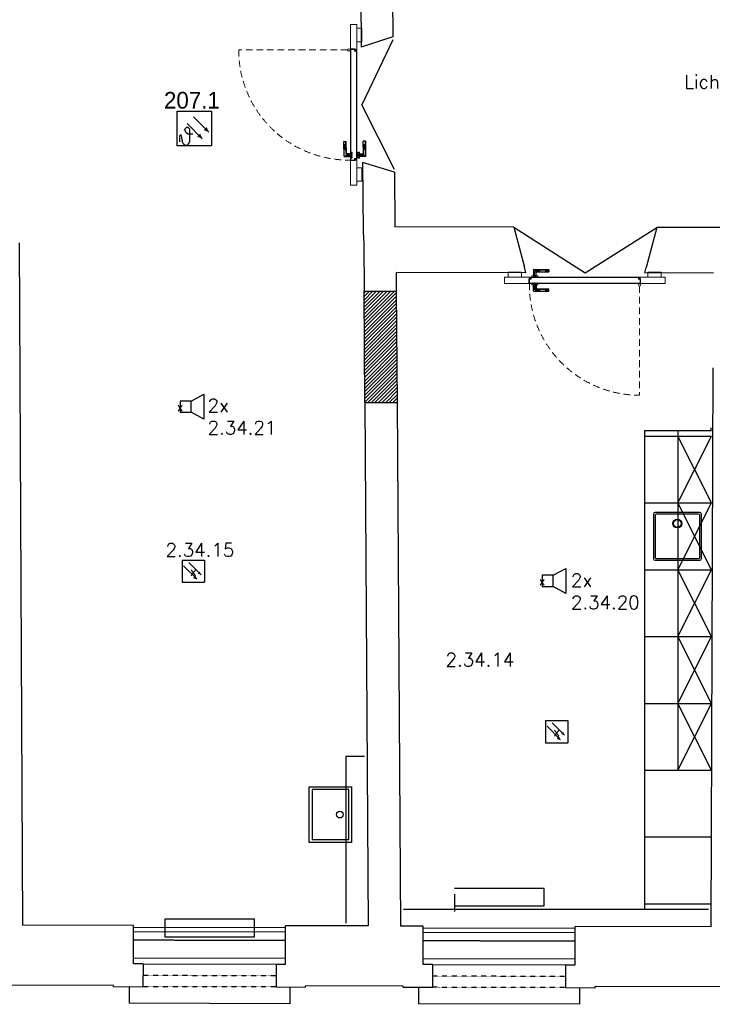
# Model space of a CAD drawing. Header units: millimetres. Extents: x -4577 to 1032787, y -66234 to 201209.
# Tile 218 of 256: x 19395 to 25614, y -65034 to -56191. Entities that reach past the tile are written whole.
import ezdxf
from ezdxf.enums import TextEntityAlignment as Align

# ---------------------------------------------------------------- set-up
doc = ezdxf.new("R2010")
doc.units = ezdxf.units.MM
for name, pattern in [('510_5_2OG_ELT_1004$0$$AUDIT_BAD_LTYPE1', [0]), ('510_5_2OG_ELT_1004$0$11-07-22_DS_2OG$0$AUSGEZOGEN', [0]), ('510_5_2OG_ELT_1004$0$11-07-22_DS_2OG$0$PUNKT2_S9', [0.075, 0, -0.075]), ('510_5_2OG_ELT_1004$0$11-07-22_DS_2OG$0$STRICHLINIE2_S3', [0.4, 0.25, -0.15]), ('510_5_2OG_ELT_1004$0$11-07-22_DS_2OG$0$STRICHLINIE_S4', [0.095, 0.06, -0.035]), ('510_5_2OG_ELT_1004$0$11-07-22_DS_2OG$0$STRICHPUNKT2_S5', [0.5, 0.35, -0.05, 0.05, -0.05]), ('510_5_2OG_ELT_1004$0$11-07-22_DS_2OG$0$VERDECKT2_S2', [0.17, 0.1, -0.07]), ('VERDECKT', [0.375, 0.25, -0.125])]:
    doc.linetypes.add(name, pattern=pattern)
for name, color, linetype in [('0 TP BMA WP2', 1, 'Continuous'), ('510_5_2OG_ELT_1004$0$11-07-22_DS_2OG$0$Bestand', 8, '510_5_2OG_ELT_1004$0$11-07-22_DS_2OG$0$STRICHPUNKT2_S5'), ('510_5_2OG_ELT_1004$0$11-07-22_DS_2OG$0$Mieterausbau', 8, '510_5_2OG_ELT_1004$0$11-07-22_DS_2OG$0$AUSGEZOGEN'), ('510_5_2OG_ELT_1004$0$11-07-22_DS_2OG$0$Möblierung', 8, '510_5_2OG_ELT_1004$0$11-07-22_DS_2OG$0$AUSGEZOGEN'), ('510_5_2OG_ELT_1004$0$11-07-22_DS_2OG$0$Nichttragende_Bauteile', 8, '510_5_2OG_ELT_1004$0$11-07-22_DS_2OG$0$AUSGEZOGEN'), ('510_5_2OG_ELT_1004$0$11-07-22_DS_2OG$0$Sanitärgegenstände', 8, '510_5_2OG_ELT_1004$0$11-07-22_DS_2OG$0$PUNKT2_S9'), ('510_5_2OG_ELT_1004$0$11-07-22_DS_2OG$0$STANDARD', 8, '510_5_2OG_ELT_1004$0$11-07-22_DS_2OG$0$AUSGEZOGEN'), ('510_5_2OG_ELT_1004$0$11-07-22_DS_2OG$0$Tragende_Bauteile', 8, '510_5_2OG_ELT_1004$0$11-07-22_DS_2OG$0$AUSGEZOGEN'), ('510_5_2OG_ELT_1004$0$E__FM_BRANDM', 1, 'Continuous'), ('510_5_2OG_ELT_1004$0$E__FM_SP_3W', 143, 'Continuous')]:
    doc.layers.add(name, color=color, linetype=linetype)
doc.layers.add('510_5_2OG_ELT_1004$0$E__SYM3DPOS', color=2, linetype='Continuous', plot=False)
doc.styles.add('510_5_2OG_ELT_1004$0$Standard', font='simplex.shx')
doc.styles.add('510_5_2OG_ELT_1004$0$TXT', font='TXT.SHX', dxfattribs={"width": 0.7})
pattern_1 = [(124, (0, 0), (-0.2487113, -0.167758), []), (124, (-0.12436, -0.08388), (-0.2487113, -0.167758), [])]

# ---------------------------------------------------------------- blocks, each defined once
blk = doc.blocks.new('TP MK')
at = {"layer": '0 TP BMA WP2', "color": 1, "lineweight": 25}
for p, q in [((7163.7, -65284.7), (7163.7, -64973.8)), ((7163.7, -65284.7), (7163.7, -64973.8)), ((7163.7, -64973.8), (7473.8, -64973.8)), ((7163.7, -64973.8), (7473.8, -64973.8)), ((7473.8, -64973.8), (7473.8, -65284.7)), ((7473.8, -64973.8), (7473.8, -65284.7)), ((7253.4, -65084.5), (7389.9, -65221.1)), ((7311.9, -65025.8), (7449.2, -65162.7)), ((7232.3, -65135.7), (7231.1, -65143.6)), ((7231.1, -65143.6), (7231.1, -65141.3)), ((7231.1, -65141.3), (7232.2, -65144.9)), ((7246.9, -65121), (7232.3, -65135.7)), ((7262.7, -65121), (7246.9, -65121)), ((7277.4, -65135.7), (7262.7, -65121)), ((7278.5, -65238.3), (7277.4, -65135.7)), ((7185.5, -65201.3), (7184.6, -65227.6)), ((7184.6, -65227.6), (7184.6, -65248)), ((7194.9, -65189.7), (7189.2, -65194.1)), ((7208.8, -65230.7), (7202, -65192.7)), ((7208.8, -65238.8), (7208.8, -65230.7)), ((7276.8, -65247.6), (7278.5, -65238.3)), ((7277.9, -65178.8), (7305.5, -65178.8)), ((7473.8, -65284.7), (7163.7, -65284.7)), ((7473.8, -65284.7), (7163.7, -65284.7))]:
    blk.add_line(p, q, dxfattribs=at)
for centre, major_axis, start_param, end_param in [((7277.9, -65131.1), (33.7, 33.7), 2.650429, 3.926991), ((7195, -65201.6), (-6.75, 6.75), -0.129703, 0.752392), ((7197.8, -65193.5), (3.37, 3.37), 0.007458, 1.441094), ((7192.7, -65194.4), (-6.75, 6.75), 4.103319, 4.400643), ((7249.5, -65238.7), (28.8, 28.8), 2.360714, 3.540178), ((7234.7, -65238.4), (30.5, 30.5), 4.18638, 5.282292), ((7246.8, -65257), (16.3, 16.3), 3.348818, 3.883345)]:
    blk.add_ellipse(centre, major_axis=major_axis, ratio=1, start_param=start_param, end_param=end_param, dxfattribs=at)
for points in [[(7343.8, -65202), (7370.9, -65174.9), (7389.9, -65221.1), (7370.9, -65174.9)], [(7403, -65143.7), (7430.1, -65116.6), (7449.2, -65162.7), (7430.1, -65116.6)]]:
    blk.add_solid(points, dxfattribs=at)
blk = doc.blocks.new('510_5_2OG_ELT_1004$0$rmelder')
at = {"linetype": 'Continuous'}
for p, q in [((-0.0996, 0.0993), (-0.0996, -0.0993)), ((-0.0996, 0.0993), (0.0996, 0.0993)), ((0.0996, 0.0993), (0.0996, -0.0993)), ((0.0027, -0.0576), (0.0322, -0.0697))]:
    blk.add_line(p, q, dxfattribs=at)
for p, q in [((-0.0863, 0.049), (0.0322, -0.0697)), ((-0.04, 0.0779), (0.0697, -0.0322)), ((-0.0996, -0.0993), (0.0996, -0.0993))]:
    blk.add_line(p, q)
for points in [[(0.0027, -0.0576), (0.02, -0.0403), (0.0322, -0.0697), (0.02, -0.0403)], [(0.0406, -0.0203), (0.0579, -0.003), (0.07, -0.0325), (0.0579, -0.003)]]:
    blk.add_solid(points)
at = {"layer": '510_5_2OG_ELT_1004$0$E__FM_BRANDM', "style": '510_5_2OG_ELT_1004$0$TXT', "flags": 1}
blk.add_attdef('EC_APPTAG', (0, 0), '', height=125, dxfattribs=at)
blk = doc.blocks.new('510_5_2OG_ELT_1004$0$I021')
for p, q in [((0.1, 0.05), (0.2125, 0.1125)), ((0.2125, 0.1125), (0.2125, -0.1125)), ((0.1, 0.05), (0, 0.05)), ((0, 0.05), (0, -0.05)), ((0.1, -0.05), (0.1, 0.05)), ((0, -0.05), (0.1, -0.05)), ((0.2125, -0.1125), (0.1, -0.05))]:
    blk.add_line(p, q)
blk = doc.blocks.new('510_5_2OG_ELT_1004$0$11-07-22_DS_2OG$0$COMPLEXOBJECT_48')
at = {"layer": '510_5_2OG_ELT_1004$0$11-07-22_DS_2OG$0$STANDARD', "linetype": '510_5_2OG_ELT_1004$0$$AUDIT_BAD_LTYPE1', "lineweight": 13}
h = blk.add_hatch(dxfattribs=at)
h.set_pattern_fill('SCHRAFFUR_128', style=0, pattern_type=2)
h.set_pattern_definition(pattern_1)
h.paths.add_polyline_path([(22.0962, 8.3351), (22.1191, 8.3351), (22.1191, 8.3847), (22.0962, 8.3847)], flags=0)
at = {"layer": '510_5_2OG_ELT_1004$0$11-07-22_DS_2OG$0$Nichttragende_Bauteile', "color": 7, "linetype": '510_5_2OG_ELT_1004$0$11-07-22_DS_2OG$0$AUSGEZOGEN', "lineweight": 13}
for p, q in [((22.0912, 8.3688), (22.0762, 8.3688)), ((22.0762, 8.3323), (22.0762, 8.3688)), ((22.0762, 8.3351), (23.0497, 8.3351)), ((22.0912, 8.3878), (22.0912, 8.3688)), ((22.0912, 8.3878), (23.0547, 8.3878)), ((22.0912, 8.3878), (23.0547, 8.3878)), ((23.0547, 8.3848), (22.0912, 8.3848)), ((23.0547, 8.3848), (22.0912, 8.3848)), ((23.0497, 8.3351), (23.0697, 8.3351)), ((23.0497, 8.3351), (23.0697, 8.3351)), ((23.0547, 8.3878), (23.0547, 8.3688)), ((23.0547, 8.3688), (23.0697, 8.3688)), ((23.0697, 8.3351), (23.0697, 8.3688))]:
    blk.add_line(p, q, dxfattribs=at)
at = {"layer": '510_5_2OG_ELT_1004$0$11-07-22_DS_2OG$0$Nichttragende_Bauteile', "color": 7, "linetype": '510_5_2OG_ELT_1004$0$11-07-22_DS_2OG$0$STRICHLINIE_S4', "lineweight": 13}
blk.add_line((23.0657, 8.3063), (23.0657, 7.3278), dxfattribs=at)
at = {"layer": '510_5_2OG_ELT_1004$0$11-07-22_DS_2OG$0$Nichttragende_Bauteile', "color": 7, "linetype": '510_5_2OG_ELT_1004$0$11-07-22_DS_2OG$0$AUSGEZOGEN', "lineweight": 13}
for points in [[(21.8864, 8.3873), (21.9264, 8.3873), (22.0064, 8.3873), (22.0064, 8.4223), (22.0064, 8.4343), (21.8864, 8.4343), (21.8864, 8.3873)], [(23.2596, 8.3873), (23.1396, 8.3873), (23.1396, 8.4223), (23.1396, 8.4343), (23.2596, 8.4343), (23.2596, 8.3873)]]:
    blk.add_lwpolyline(points, close=True, dxfattribs=at)
for points in [[(21.9984, 8.3873), (21.8512, 8.3873), (21.8512, 8.3323)], [(22.0064, 8.3873), (21.8512, 8.3873), (21.8512, 8.3323)], [(21.8512, 8.3323), (22.0712, 8.3323), (22.0712, 8.3733), (22.0762, 8.3733), (22.0762, 8.3787), (22.0812, 8.3787), (22.0812, 8.3731), (22.0864, 8.3731), (22.0864, 8.3873), (22.0064, 8.3873)], [(21.8512, 8.3323), (22.0712, 8.3323), (22.0712, 8.3733), (22.0762, 8.3733), (22.0762, 8.3787), (22.0812, 8.3787), (22.0812, 8.3731), (22.0864, 8.3731), (22.0864, 8.3873), (21.8512, 8.3873)], [(23.0697, 8.3351), (23.0697, 8.3323), (23.0517, 8.3323), (22.0762, 8.3323)], [(23.2947, 8.3323), (23.0747, 8.3323), (23.0747, 8.3733), (23.0697, 8.3733), (23.0697, 8.3787), (23.0647, 8.3787), (23.0647, 8.3731), (23.0596, 8.3731), (23.0596, 8.3873), (23.1396, 8.3873)], [(23.2947, 8.3323), (23.0747, 8.3323), (23.0747, 8.3733), (23.0697, 8.3733), (23.0697, 8.3787), (23.0647, 8.3787), (23.0647, 8.3731), (23.0596, 8.3731), (23.0596, 8.3873), (23.2947, 8.3873)], [(23.1396, 8.3873), (23.2947, 8.3873), (23.2947, 8.3323)], [(23.1476, 8.3873), (23.2947, 8.3873), (23.2947, 8.3323)]]:
    blk.add_lwpolyline(points, dxfattribs=at)
blk.add_circle((23.0657, 8.3173), 0.011, dxfattribs=at)
at = {"layer": '510_5_2OG_ELT_1004$0$11-07-22_DS_2OG$0$Nichttragende_Bauteile', "color": 7, "linetype": '510_5_2OG_ELT_1004$0$11-07-22_DS_2OG$0$STRICHLINIE_S4', "lineweight": 13}
blk.add_arc((23.0657, 8.3173), 0.9896, 179.13132, 270, dxfattribs=at)
blk = doc.blocks.new('510_5_2OG_ELT_1004$0$11-07-22_DS_2OG$0$COMPLEXOBJECT_59')
at = {"layer": '510_5_2OG_ELT_1004$0$11-07-22_DS_2OG$0$STANDARD', "linetype": '510_5_2OG_ELT_1004$0$$AUDIT_BAD_LTYPE1', "lineweight": 13}
h = blk.add_hatch(dxfattribs=at)
h.set_pattern_fill('SCHRAFFUR_128', style=0, pattern_type=2)
h.set_pattern_definition(pattern_1)
h.paths.add_polyline_path([(20.473, 9.4599), (20.473, 9.4828), (20.5226, 9.4828), (20.5226, 9.4599)], flags=0)
at = {"layer": '510_5_2OG_ELT_1004$0$11-07-22_DS_2OG$0$Nichttragende_Bauteile', "color": 7, "linetype": '510_5_2OG_ELT_1004$0$11-07-22_DS_2OG$0$STRICHLINIE_S4', "lineweight": 13}
blk.add_line((20.4442, 10.4294), (19.4657, 10.4294), dxfattribs=at)
at = {"layer": '510_5_2OG_ELT_1004$0$11-07-22_DS_2OG$0$Nichttragende_Bauteile', "color": 7, "linetype": '510_5_2OG_ELT_1004$0$11-07-22_DS_2OG$0$AUSGEZOGEN', "lineweight": 13}
for p, q in [((20.473, 10.4134), (20.473, 10.4334)), ((20.473, 10.4134), (20.473, 10.4334)), ((20.473, 10.4334), (20.5067, 10.4334)), ((20.473, 9.4399), (20.473, 10.4134)), ((20.5067, 10.4184), (20.5067, 10.4334)), ((20.5257, 10.4184), (20.5067, 10.4184)), ((20.5227, 10.4184), (20.5227, 9.4549)), ((20.5227, 10.4184), (20.5227, 9.4549)), ((20.5257, 9.4549), (20.5257, 10.4184)), ((20.5257, 9.4549), (20.5257, 10.4184)), ((20.4702, 9.4399), (20.5067, 9.4399)), ((20.5257, 9.4549), (20.5067, 9.4549)), ((20.5067, 9.4549), (20.5067, 9.4399))]:
    blk.add_line(p, q, dxfattribs=at)
for points in [[(20.5252, 10.5112), (20.5252, 10.6584), (20.4702, 10.6584)], [(20.5252, 10.5032), (20.5252, 10.6584), (20.4702, 10.6584)], [(20.4702, 10.6584), (20.4702, 10.4384), (20.5112, 10.4384), (20.5112, 10.4334), (20.5166, 10.4334), (20.5166, 10.4284), (20.511, 10.4284), (20.511, 10.4232), (20.5252, 10.4232), (20.5252, 10.5032)], [(20.4702, 10.6584), (20.4702, 10.4384), (20.5112, 10.4384), (20.5112, 10.4334), (20.5166, 10.4334), (20.5166, 10.4284), (20.511, 10.4284), (20.511, 10.4232), (20.5252, 10.4232), (20.5252, 10.6584)], [(20.473, 10.4334), (20.4702, 10.4334), (20.4702, 10.4154), (20.4702, 9.4399)], [(20.4702, 9.2149), (20.4702, 9.4349), (20.5112, 9.4349), (20.5112, 9.4399), (20.5166, 9.4399), (20.5166, 9.4449), (20.511, 9.4449), (20.511, 9.45), (20.5252, 9.45), (20.5252, 9.37)], [(20.4702, 9.2149), (20.4702, 9.4349), (20.5112, 9.4349), (20.5112, 9.4399), (20.5166, 9.4399), (20.5166, 9.4449), (20.511, 9.4449), (20.511, 9.45), (20.5252, 9.45), (20.5252, 9.2149)], [(20.5252, 9.37), (20.5252, 9.2149), (20.4702, 9.2149)], [(20.5252, 9.362), (20.5252, 9.2149), (20.4702, 9.2149)]]:
    blk.add_lwpolyline(points, dxfattribs=at)
for points in [[(20.5252, 10.6232), (20.5252, 10.5032), (20.5602, 10.5032), (20.5722, 10.5032), (20.5722, 10.6232), (20.5252, 10.6232)], [(20.5252, 9.25), (20.5252, 9.29), (20.5252, 9.37), (20.5602, 9.37), (20.5722, 9.37), (20.5722, 9.25), (20.5252, 9.25)]]:
    blk.add_lwpolyline(points, close=True, dxfattribs=at)
blk.add_circle((20.4552, 10.4294), 0.011, dxfattribs=at)
at = {"layer": '510_5_2OG_ELT_1004$0$11-07-22_DS_2OG$0$Nichttragende_Bauteile', "color": 7, "linetype": '510_5_2OG_ELT_1004$0$11-07-22_DS_2OG$0$STRICHLINIE_S4', "lineweight": 13}
blk.add_arc((20.4552, 10.4294), 0.9896, 180, 270.86868, dxfattribs=at)
blk = doc.blocks.new('510_5_2OG_ELT_1004$0$11-07-22_DS_2OG$0$COMPLEXOBJECT_73')
at = {"layer": '510_5_2OG_ELT_1004$0$11-07-22_DS_2OG$0$Mieterausbau', "color": 7, "linetype": '510_5_2OG_ELT_1004$0$11-07-22_DS_2OG$0$AUSGEZOGEN', "lineweight": 13}
for p, q in [((22.1533, 8.3323), (22.0985, 8.3323)), ((22.0985, 8.3193), (22.0985, 8.3323)), ((22.1533, 8.3193), (22.0985, 8.3193)), ((22.1047, 8.3357), (22.1028, 8.3338)), ((22.1111, 8.3338), (22.1028, 8.3338)), ((22.1028, 8.3338), (22.1028, 8.3323)), ((22.1047, 8.3371), (22.1047, 8.3357)), ((22.1092, 8.3357), (22.1047, 8.3357)), ((22.1069, 8.339), (22.1069, 8.3316)), ((22.1092, 8.3371), (22.1092, 8.3357)), ((22.1092, 8.3357), (22.1111, 8.3338)), ((22.1111, 8.3338), (22.1111, 8.3323)), ((22.1259, 8.3392), (22.1259, 8.3276)), ((22.1427, 8.3357), (22.1408, 8.3338)), ((22.1491, 8.3338), (22.1408, 8.3338)), ((22.1408, 8.3338), (22.1408, 8.3323)), ((22.1427, 8.3371), (22.1427, 8.3357)), ((22.1472, 8.3357), (22.1427, 8.3357)), ((22.1449, 8.339), (22.1449, 8.3311)), ((22.1472, 8.3371), (22.1472, 8.3357)), ((22.1472, 8.3357), (22.1491, 8.3338)), ((22.1491, 8.3338), (22.1491, 8.3323)), ((22.1533, 8.3323), (22.1533, 8.3193))]:
    blk.add_line(p, q, dxfattribs=at)
blk = doc.blocks.new('510_5_2OG_ELT_1004$0$11-07-22_DS_2OG$0$COMPLEXOBJECT_74')
at = {"layer": '510_5_2OG_ELT_1004$0$11-07-22_DS_2OG$0$Mieterausbau', "color": 7, "linetype": '510_5_2OG_ELT_1004$0$11-07-22_DS_2OG$0$AUSGEZOGEN', "lineweight": 13}
for p, q in [((22.1533, 8.4008), (22.0985, 8.4008)), ((22.0985, 8.4008), (22.0985, 8.3878)), ((22.1533, 8.3878), (22.0985, 8.3878)), ((22.1028, 8.3863), (22.1028, 8.3878)), ((22.1111, 8.3863), (22.1028, 8.3863)), ((22.1047, 8.3844), (22.1028, 8.3863)), ((22.1047, 8.383), (22.1047, 8.3844)), ((22.1092, 8.3844), (22.1047, 8.3844)), ((22.1069, 8.3812), (22.1069, 8.3885)), ((22.1092, 8.3844), (22.1111, 8.3863)), ((22.1092, 8.383), (22.1092, 8.3844)), ((22.1111, 8.3863), (22.1111, 8.3878)), ((22.1259, 8.381), (22.1259, 8.3926)), ((22.1408, 8.3863), (22.1408, 8.3878)), ((22.1491, 8.3863), (22.1408, 8.3863)), ((22.1427, 8.3844), (22.1408, 8.3863)), ((22.1427, 8.383), (22.1427, 8.3844)), ((22.1472, 8.3844), (22.1427, 8.3844)), ((22.1449, 8.3812), (22.1449, 8.389)), ((22.1472, 8.3844), (22.1491, 8.3863)), ((22.1472, 8.383), (22.1472, 8.3844)), ((22.1491, 8.3863), (22.1491, 8.3878)), ((22.1533, 8.3878), (22.1533, 8.4008))]:
    blk.add_line(p, q, dxfattribs=at)
blk = doc.blocks.new('510_5_2OG_ELT_1004$0$11-07-22_DS_2OG$0$COMPLEXOBJECT_75')
at = {"layer": '510_5_2OG_ELT_1004$0$11-07-22_DS_2OG$0$Mieterausbau', "color": 7, "linetype": '510_5_2OG_ELT_1004$0$11-07-22_DS_2OG$0$AUSGEZOGEN', "lineweight": 13}
for p, q in [((20.5305, 9.5029), (20.5384, 9.5029)), ((20.5305, 9.4839), (20.5421, 9.484)), ((20.5308, 9.4649), (20.5382, 9.4649)), ((20.5323, 9.5051), (20.5337, 9.5051)), ((20.5324, 9.5006), (20.5338, 9.5006)), ((20.5327, 9.4671), (20.5341, 9.4671)), ((20.5327, 9.4626), (20.5341, 9.4626)), ((20.5337, 9.5051), (20.5356, 9.507)), ((20.5337, 9.5051), (20.5338, 9.5006)), ((20.5338, 9.5006), (20.5357, 9.4987)), ((20.5341, 9.4671), (20.536, 9.469)), ((20.5341, 9.4671), (20.5341, 9.4626)), ((20.5341, 9.4626), (20.5361, 9.4607)), ((20.5356, 9.507), (20.5371, 9.5071)), ((20.5356, 9.507), (20.5357, 9.4987)), ((20.5357, 9.4987), (20.5372, 9.4988)), ((20.536, 9.469), (20.5375, 9.4691)), ((20.536, 9.469), (20.5361, 9.4607)), ((20.5371, 9.5113), (20.5501, 9.5114)), ((20.5371, 9.5113), (20.5376, 9.4565)), ((20.5501, 9.5114), (20.5506, 9.4566)), ((20.5361, 9.4607), (20.5376, 9.4608)), ((20.5506, 9.4566), (20.5376, 9.4565))]:
    blk.add_line(p, q, dxfattribs=at)
blk = doc.blocks.new('510_5_2OG_ELT_1004$0$11-07-22_DS_2OG$0$COMPLEXOBJECT_76')
at = {"layer": '510_5_2OG_ELT_1004$0$11-07-22_DS_2OG$0$Mieterausbau', "color": 7, "linetype": '510_5_2OG_ELT_1004$0$11-07-22_DS_2OG$0$AUSGEZOGEN', "lineweight": 13}
for p, q in [((20.4816, 9.5108), (20.4686, 9.5107)), ((20.4686, 9.5107), (20.4691, 9.4559)), ((20.4887, 9.4835), (20.4771, 9.4834)), ((20.4883, 9.5025), (20.4805, 9.5024)), ((20.4887, 9.4645), (20.4813, 9.4644)), ((20.4816, 9.5108), (20.4821, 9.456)), ((20.4831, 9.5066), (20.4816, 9.5065)), ((20.4832, 9.4983), (20.4817, 9.4982)), ((20.4835, 9.4686), (20.482, 9.4685)), ((20.4831, 9.5066), (20.4832, 9.4983)), ((20.485, 9.5047), (20.4831, 9.5066)), ((20.4851, 9.5002), (20.4832, 9.4983)), ((20.4835, 9.4686), (20.4836, 9.4603)), ((20.4854, 9.4667), (20.4835, 9.4686)), ((20.4864, 9.5047), (20.485, 9.5047)), ((20.485, 9.5047), (20.4851, 9.5002)), ((20.4865, 9.5002), (20.4851, 9.5002)), ((20.4868, 9.4667), (20.4854, 9.4667)), ((20.4854, 9.4667), (20.4854, 9.4622)), ((20.4691, 9.4559), (20.4821, 9.456)), ((20.4836, 9.4603), (20.4821, 9.4602)), ((20.4854, 9.4622), (20.4836, 9.4603)), ((20.4868, 9.4622), (20.4854, 9.4622))]:
    blk.add_line(p, q, dxfattribs=at)
blk = doc.blocks.new('510_5_2OG_ELT_1004')
at = {"layer": '510_5_2OG_ELT_1004$0$11-07-22_DS_2OG$0$Tragende_Bauteile', "linetype": 'Continuous'}
h = blk.add_hatch(dxfattribs=at)
h.set_pattern_fill('SCHRAFFUR_24', color=256, scale=1000, style=0, pattern_type=2)
h.set_pattern_definition([(45, (1895.797, -66891.69), (-31.819805, 31.819805), []), (45, (1879.887, -66875.78), (-31.819805, 31.819805), [])])
h.paths.add_polyline_path([(22487.3, -58630.6), (22494, -59630.6), (22783.6, -59628.7), (22776.9, -58628.7)], flags=0)
at = {"layer": '510_5_2OG_ELT_1004$0$11-07-22_DS_2OG$0$Bestand', "linetype": '510_5_2OG_ELT_1004$0$11-07-22_DS_2OG$0$AUSGEZOGEN'}
for p, q in [((22457.2, -55869.3), (22462.4, -56437.6)), ((22742.2, -55876), (22746.9, -56346)), ((22746.9, -56346), (22462.4, -56437.6)), ((22473.6, -57472.5), (22479.2, -58095.4)), ((22759.1, -57561), (22473.6, -57472.5)), ((22759.1, -57561), (22764, -58051)), ((22479.2, -58095.4), (22484.4, -58200.6)), ((23832.5, -58053.4), (22764, -58051)), ((23832.5, -58053.4), (23926.7, -58413.6)), ((25117.5, -58056.2), (25021.7, -58416)), ((26937.5, -58060.2), (25117.5, -58056.2)), ((19389.4, -58194), (19420.1, -64323.8)), ((22484.4, -58200.6), (22487.3, -58630.6)), ((22775.7, -58461.3), (22776.9, -58628.7)), ((23939.8, -58463.7), (22775.7, -58461.3)), ((25625.7, -58467.3), (25008.4, -58466)), ((22487.3, -58630.6), (22776.9, -58628.7)), ((25605.1, -64337.3), (25622.7, -59317.3)), ((22493.9, -59630.6), (22783.6, -59628.7)), ((22493.9, -59630.6), (22525.1, -64330.6)), ((22783.6, -59628.7), (22815.1, -64331.2)), ((20418, -64326), (19420.1, -64323.8)), ((20417.3, -64671), (20418, -64326)), ((20418, -64341), (21783, -64344)), ((21782.3, -64674), (21783, -64329)), ((22525.1, -64330.6), (21783, -64329)), ((23018.3, -64331.7), (22815.1, -64331.2)), ((23017.5, -64676.7), (23018.3, -64331.7)), ((23018.2, -64346.7), (24383.2, -64349.6)), ((24382.5, -64679.6), (24383.3, -64334.6)), ((25605.1, -64337.3), (24383.3, -64334.6)), ((20417.9, -64381), (21782.9, -64384)), ((23018.1, -64386.7), (24383.1, -64389.6)), ((20502.3, -64671.2), (20501.8, -64876.2)), ((21697.3, -64673.8), (21696.8, -64878.8)), ((23102.5, -64676.8), (23102.1, -64881.8)), ((24297.5, -64679.4), (24297.1, -64884.4)), ((20236.8, -64865.6), (18770.3, -64862.4)), ((20236.8, -64875.6), (20236.8, -64865.6)), ((20236.8, -64875.6), (20501.8, -64876.2)), ((20376.8, -64875.9), (20376.5, -65023.5)), ((21696.8, -64878.8), (21961.8, -64879.4)), ((21821.8, -64879.1), (21821.5, -65028.8)), ((22837.1, -64871.3), (21961.8, -64869.4)), ((21961.8, -64879.4), (21961.8, -64869.4)), ((22837.1, -64881.3), (22837.1, -64871.3)), ((22837.1, -64881.3), (23102.1, -64881.8)), ((22977.1, -64881.6), (22976.7, -65029.2)), ((24297.1, -64884.4), (24562.1, -64885)), ((24422.1, -64884.7), (24421.7, -65034.4)), ((26725.3, -64879.7), (24562.1, -64875)), ((24562.1, -64885), (24562.1, -64875)), ((21821.5, -65028.8), (20376.5, -65023.5)), ((24421.7, -65034.4), (22976.7, -65029.2))]:
    blk.add_line(p, q, dxfattribs=at)
at = {"layer": '510_5_2OG_ELT_1004$0$11-07-22_DS_2OG$0$Bestand', "linetype": '510_5_2OG_ELT_1004$0$11-07-22_DS_2OG$0$STRICHLINIE2_S3'}
for p, q in [((20417.7, -64456), (21782.7, -64459)), ((23018, -64461.7), (24383, -64464.6))]:
    blk.add_line(p, q, dxfattribs=at)
at = {"layer": '510_5_2OG_ELT_1004$0$11-07-22_DS_2OG$0$Bestand', "linetype": '510_5_2OG_ELT_1004$0$11-07-22_DS_2OG$0$PUNKT2_S9'}
for p, q in [((21697, -64778.8), (20502, -64776.2)), ((24297.3, -64784.4), (23102.3, -64781.8)), ((21696.8, -64878.8), (20501.8, -64876.2)), ((24297.1, -64884.4), (23102.1, -64881.8))]:
    blk.add_line(p, q, dxfattribs=at)
at = {"layer": '510_5_2OG_ELT_1004$0$11-07-22_DS_2OG$0$Mieterausbau', "linetype": '510_5_2OG_ELT_1004$0$11-07-22_DS_2OG$0$AUSGEZOGEN'}
for p, q in [((22307.7, -57419.9), (22306.5, -57284.9)), ((22307.5, -57283.9), (22327, -57283.7)), ((22329, -57394.2), (22328, -57284.7)), ((22481.5, -57392.8), (22480.5, -57283.3)), ((22501, -57282.1), (22481.5, -57282.3)), ((22503.2, -57418.1), (22502, -57283.1)), ((22308.8, -57420.9), (22364.8, -57420.4)), ((22364.5, -57396.4), (22331.5, -57396.7)), ((22364.5, -57396.4), (22364.8, -57420.4)), ((22376.6, -57399.4), (22364.6, -57399.5)), ((22364.7, -57417.3), (22376.7, -57417.2)), ((22376.7, -57417.2), (22376.6, -57399.4)), ((22434.1, -57398.8), (22446.1, -57398.7)), ((22434.2, -57416.7), (22434.1, -57398.8)), ((22446.2, -57416.6), (22434.2, -57416.7)), ((22446, -57395.7), (22479, -57395.4)), ((22446, -57395.7), (22446.2, -57419.7)), ((22502.2, -57419.1), (22446.2, -57419.7)), ((24009.7, -58434.9), (24009.7, -58490.9)), ((24010.7, -58433.9), (24145.7, -58433.9)), ((24146.7, -58434.9), (24146.7, -58454.4)), ((24033.7, -58490.9), (24009.7, -58490.9)), ((24012.8, -58490.9), (24012.8, -58502.9)), ((24012.8, -58502.9), (24030.6, -58502.9)), ((24030.6, -58502.9), (24030.6, -58490.9)), ((24033.7, -58490.9), (24033.7, -58457.9)), ((24036.2, -58455.4), (24145.7, -58455.4)), ((24009.7, -58628.4), (24009.7, -58572.4)), ((24033.7, -58572.4), (24009.7, -58572.4)), ((24010.7, -58629.4), (24145.7, -58629.4)), ((24012.8, -58560.4), (24030.6, -58560.4)), ((24012.8, -58572.4), (24012.8, -58560.4)), ((24030.6, -58560.4), (24030.6, -58572.4)), ((24033.7, -58572.4), (24033.7, -58605.4)), ((24036.2, -58607.9), (24145.7, -58607.9)), ((24146.7, -58628.4), (24146.7, -58608.9))]:
    blk.add_line(p, q, dxfattribs=at)
at = {"layer": '510_5_2OG_ELT_1004$0$11-07-22_DS_2OG$0$Mieterausbau', "linetype": '510_5_2OG_ELT_1004$0$11-07-22_DS_2OG$0$VERDECKT2_S2'}
for p, q in [((22318.4, -57410.8), (22317.2, -57280.5)), ((22492.4, -57409.2), (22491.2, -57278.9)), ((22320.3, -57408.8), (22379.1, -57408.3)), ((22326.6, -57404.8), (22376.6, -57404.3)), ((22326.7, -57412.8), (22326.6, -57404.8)), ((22376.7, -57412.3), (22326.7, -57412.8)), ((22490.5, -57407.2), (22431.6, -57407.8)), ((22484.1, -57403.3), (22434.1, -57403.8)), ((22434.2, -57411.8), (22484.2, -57411.3)), ((22484.2, -57411.3), (22484.1, -57403.3)), ((24017.7, -58502.9), (24017.7, -58452.9)), ((24017.7, -58452.9), (24025.7, -58452.9)), ((24019.7, -58444.6), (24150, -58444.6)), ((24021.7, -58446.5), (24021.7, -58505.4)), ((24025.7, -58452.9), (24025.7, -58502.9)), ((24017.7, -58560.4), (24017.7, -58610.4)), ((24017.7, -58610.4), (24025.7, -58610.4)), ((24019.7, -58618.6), (24150, -58618.6)), ((24021.7, -58616.8), (24021.7, -58557.9)), ((24025.7, -58610.4), (24025.7, -58560.4))]:
    blk.add_line(p, q, dxfattribs=at)
at = {"layer": '510_5_2OG_ELT_1004$0$11-07-22_DS_2OG$0$Mieterausbau', "linetype": '510_5_2OG_ELT_1004$0$11-07-22_DS_2OG$0$AUSGEZOGEN'}
for centre, radius, start, end in [((22307.5, -57284.9), 1, 90.52824, 180.52824), ((22327, -57284.7), 1, 0.52824, 90.52824), ((22481.5, -57283.3), 1, 90.52824, 180.52824), ((22501, -57283.1), 1, 0.52824, 90.52824), ((22479, -57392.9), 2.5, 270.52824, 0.52824), ((22308.7, -57419.9), 1, 180.52824, 270.52824), ((22331.5, -57394.2), 2.5, 180.52824, 270.52824), ((22502.2, -57418.1), 1, 270.52824, 0.52824), ((24010.7, -58434.9), 1, 90, 180), ((24145.7, -58434.9), 1, 0, 90), ((24145.7, -58454.4), 1, 270, 0), ((24036.2, -58457.9), 2.5, 90, 180), ((24010.7, -58628.4), 1, 180, 270), ((24036.2, -58605.4), 2.5, 180, 270), ((24145.7, -58608.9), 1, 0, 90), ((24145.7, -58628.4), 1, 270, 0)]:
    blk.add_arc(centre, radius, start, end, dxfattribs=at)
at = {"layer": '510_5_2OG_ELT_1004$0$11-07-22_DS_2OG$0$Möblierung', "linetype": '510_5_2OG_ELT_1004$0$11-07-22_DS_2OG$0$AUSGEZOGEN'}
for p, q in [((25085.9, -60631.2), (25085.9, -61031.2)), ((25500.9, -60616.2), (25100.9, -60616.2)), ((25100.9, -60641.2), (25100.9, -61021.2)), ((25490.9, -60631.2), (25110.9, -60631.2)), ((25500.9, -61021.2), (25500.9, -60641.2)), ((25515.9, -61031.2), (25515.9, -60631.2)), ((25100.9, -61046.2), (25500.9, -61046.2)), ((25110.9, -61031.2), (25490.9, -61031.2))]:
    blk.add_line(p, q, dxfattribs=at)
for radius in [40, 35]:
    blk.add_circle((25300.9, -60716.2), radius, dxfattribs=at)
for centre, radius, start, end in [((25100.9, -60631.2), 15, 90, 180), ((25110.9, -60641.2), 10, 90, 180), ((25490.9, -60641.2), 10, 0, 90), ((25500.9, -60631.2), 15, 0, 90), ((25100.9, -61031.2), 15, 180, 270), ((25110.9, -61021.2), 10, 180, 270), ((25490.9, -61021.2), 10, 270, 0), ((25500.9, -61031.2), 15, 270, 0)]:
    blk.add_arc(centre, radius, start, end, dxfattribs=at)
at = {"layer": '510_5_2OG_ELT_1004$0$11-07-22_DS_2OG$0$Nichttragende_Bauteile', "linetype": '510_5_2OG_ELT_1004$0$11-07-22_DS_2OG$0$AUSGEZOGEN'}
for p, q in [((22746.9, -56371), (22468, -56955)), ((22759.1, -57536), (22468, -56955)), ((23832.5, -58053.4), (24474.1, -58464.8)), ((24474.1, -58464.8), (25117.5, -58056.2)), ((25604.4, -59881.2), (25604.4, -59856.2)), ((25005.9, -59881.2), (25005.9, -61081.2)), ((25005.9, -59881.2), (25605.9, -59881.2)), ((25005.9, -59931.2), (25605.9, -59931.2)), ((25305.9, -59881.2), (25305.9, -62931.2)), ((25605.9, -60531.2), (25305.9, -59931.2)), ((25305.9, -60531.2), (25605.9, -59931.2)), ((25005.9, -60531.2), (25605.9, -60531.2)), ((25605.9, -61131.2), (25305.9, -60531.2)), ((25305.9, -61131.2), (25605.9, -60531.2)), ((25005.9, -61081.2), (25005.9, -64181.2)), ((25005.9, -61131.2), (25605.9, -61131.2)), ((25605.9, -61731.2), (25305.9, -61131.2)), ((25305.9, -61731.2), (25605.9, -61131.2)), ((25005.9, -61731.2), (25605.9, -61731.2)), ((25605.9, -62331.2), (25305.9, -61731.2)), ((25305.9, -62331.2), (25605.9, -61731.2)), ((25005.9, -62331.2), (25605.9, -62331.2)), ((25605.9, -62931.2), (25305.9, -62331.2)), ((25305.9, -62931.2), (25605.9, -62331.2)), ((22325.4, -64306.2), (22325.4, -62806.2)), ((22325.4, -62806.2), (22490, -62806.2)), ((25005.9, -62931.2), (25605.9, -62931.2)), ((25005.9, -63531.2), (25605.9, -63531.2)), ((24103.3, -63994.2), (23298.3, -63994.2)), ((24103.3, -64151.2), (24103.3, -63994.2)), ((23298.3, -64044.2), (23298.3, -64201.2)), ((22840.1, -64181.2), (25580.5, -64181.2)), ((23298.3, -64151.2), (24103.3, -64151.2)), ((25005.9, -64131.2), (25605.9, -64131.2)), ((20697.7, -64270.5), (20697.7, -64427.5)), ((21502.7, -64270.5), (20697.7, -64270.5)), ((21502.7, -64427.5), (21502.7, -64270.5)), ((20697.7, -64427.5), (21502.7, -64427.5)), ((20417.4, -64616), (21782.4, -64619)), ((23017.6, -64621.7), (24382.6, -64624.6)), ((20502.3, -64671.2), (20417.3, -64671)), ((20502.3, -64671.2), (21697.3, -64673.8)), ((21697.3, -64673.8), (21782.3, -64674)), ((23102.5, -64676.8), (23017.5, -64676.7)), ((23102.5, -64676.8), (24297.5, -64679.4)), ((24297.5, -64679.4), (24382.5, -64679.6))]:
    blk.add_line(p, q, dxfattribs=at)
at = {"layer": '510_5_2OG_ELT_1004$0$11-07-22_DS_2OG$0$Sanitärgegenstände', "linetype": '510_5_2OG_ELT_1004$0$11-07-22_DS_2OG$0$AUSGEZOGEN'}
for p, q in [((21995.4, -63580.6), (21995.4, -63080.6)), ((21995.4, -63080.6), (22375.4, -63080.6)), ((22020.4, -63105.6), (22020.4, -63555.6)), ((22350.4, -63105.6), (22020.4, -63105.6)), ((22350.4, -63555.6), (22350.4, -63105.6)), ((22375.4, -63080.6), (22375.4, -63580.6)), ((22375.4, -63580.6), (21995.4, -63580.6)), ((22020.4, -63555.6), (22350.4, -63555.6))]:
    blk.add_line(p, q, dxfattribs=at)
blk.add_circle((22270.4, -63330.6), 30, dxfattribs=at)
at = {"layer": '510_5_2OG_ELT_1004$0$11-07-22_DS_2OG$0$Tragende_Bauteile', "linetype": '510_5_2OG_ELT_1004$0$11-07-22_DS_2OG$0$AUSGEZOGEN'}
for p, q in [((23939.8, -58463.7), (23926.7, -58413.6)), ((25008.4, -58466), (25021.7, -58416)), ((22493.9, -59630.6), (22487.3, -58630.6)), ((22776.9, -58628.7), (22783.6, -59628.7))]:
    blk.add_line(p, q, dxfattribs=at)
at = {"layer": '510_5_2OG_ELT_1004$0$11-07-22_DS_2OG$0$Mieterausbau', "linetype": '510_5_2OG_ELT_1004$0$11-07-22_DS_2OG$0$AUSGEZOGEN', "xscale": 1000, "yscale": 1000, "zscale": 1000}
for name in ['510_5_2OG_ELT_1004$0$11-07-22_DS_2OG$0$COMPLEXOBJECT_76', '510_5_2OG_ELT_1004$0$11-07-22_DS_2OG$0$COMPLEXOBJECT_75', '510_5_2OG_ELT_1004$0$11-07-22_DS_2OG$0$COMPLEXOBJECT_74', '510_5_2OG_ELT_1004$0$11-07-22_DS_2OG$0$COMPLEXOBJECT_73']:
    blk.add_blockref(name, (1895.8, -66891.7), dxfattribs=at)
at = {"layer": '510_5_2OG_ELT_1004$0$11-07-22_DS_2OG$0$Nichttragende_Bauteile', "linetype": '510_5_2OG_ELT_1004$0$11-07-22_DS_2OG$0$AUSGEZOGEN', "xscale": 1000, "yscale": 1000, "zscale": 1000}
for name in ['510_5_2OG_ELT_1004$0$11-07-22_DS_2OG$0$COMPLEXOBJECT_59', '510_5_2OG_ELT_1004$0$11-07-22_DS_2OG$0$COMPLEXOBJECT_48']:
    blk.add_blockref(name, (1895.8, -66891.7), dxfattribs=at)
at = {"layer": '510_5_2OG_ELT_1004$0$E__FM_BRANDM', "lineweight": 25}
ref = blk.add_blockref('510_5_2OG_ELT_1004$0$rmelder', (20953.6, -61144.6, 122100), dxfattribs=dict(at, xscale=1000, yscale=1000, zscale=1000))
ref.add_attrib('EC_3DPOS', 'x', dxfattribs={"layer": '510_5_2OG_ELT_1004$0$E__SYM3DPOS', "height": 80, "style": '510_5_2OG_ELT_1004$0$TXT'}).set_placement((20953.6, -61144.6, 122100), align=Align.MIDDLE)
ref = blk.add_blockref('510_5_2OG_ELT_1004$0$rmelder', (24217.2, -62585.6, 122100), dxfattribs=dict(at, xscale=1000, yscale=1000, zscale=1000))
ref.add_attrib('EC_3DPOS', 'x', dxfattribs={"layer": '510_5_2OG_ELT_1004$0$E__SYM3DPOS', "height": 80, "style": '510_5_2OG_ELT_1004$0$TXT'}).set_placement((24217.2, -62585.6, 122100), align=Align.MIDDLE)
at = {"layer": '510_5_2OG_ELT_1004$0$E__FM_SP_3W', "linetype": 'Continuous', "lineweight": 25}
ref = blk.add_blockref('510_5_2OG_ELT_1004$0$I021', (20835.7, -59667.2, 122100), dxfattribs=dict(at, xscale=1000, yscale=1000, zscale=1000))
ref.add_attrib('EC_3DPOS', 'x', dxfattribs={"layer": '510_5_2OG_ELT_1004$0$E__SYM3DPOS', "linetype": 'Continuous', "lineweight": 0, "height": 80, "style": '510_5_2OG_ELT_1004$0$Standard'}).set_placement((20835.7, -59667.2, 122100), align=Align.MIDDLE)
ref = blk.add_blockref('510_5_2OG_ELT_1004$0$I021', (24086.2, -61231.3, 122100), dxfattribs=dict(at, xscale=1000, yscale=1000, zscale=1000))
ref.add_attrib('EC_3DPOS', 'x', dxfattribs={"layer": '510_5_2OG_ELT_1004$0$E__SYM3DPOS', "linetype": 'Continuous', "lineweight": 0, "height": 80, "style": '510_5_2OG_ELT_1004$0$Standard'}).set_placement((24086.2, -61231.3, 122100), align=Align.MIDDLE)
at = {"layer": '510_5_2OG_ELT_1004$0$E__FM_BRANDM', "lineweight": 25, "char_height": 120, "width": 2427.901, "attachment_point": 1, "style": '510_5_2OG_ELT_1004$0$Standard'}
for s, insert in [('Lichtschranke', (25362.2, -56688, -122100)), ('2.34.15', (20704.8, -60893.6, -122100)), ('2.34.14', (23219, -61879, -122100))]:
    blk.add_mtext(s, dxfattribs=dict(at, insert=insert))
at = {"layer": '510_5_2OG_ELT_1004$0$E__FM_SP_3W', "linetype": 'Continuous', "lineweight": 25, "char_height": 120, "width": 2427.901, "attachment_point": 1, "style": '510_5_2OG_ELT_1004$0$Standard'}
for s, insert in [('2x \\P2.34.21', (21082.4, -59595.4)), ('2x \\P2.34.20', (24344.9, -61164.9))]:
    blk.add_mtext(s, dxfattribs=dict(at, insert=insert))

msp = doc.modelspace()

# ---------------------------------------------------------------- block references
msp.add_blockref('510_5_2OG_ELT_1004', (0, -0.1))
at = {"layer": '0 TP BMA WP2', "color": 7, "linetype": 'VERDECKT', "lineweight": 25}
msp.add_blockref('TP MK', (13644.5, 7961.4), dxfattribs=at)

# ---------------------------------------------------------------- texts
at = {"layer": '0 TP BMA WP2', "linetype": 'VERDECKT', "lineweight": 25}
msp.add_text('207.1', height=150, dxfattribs=at).set_placement((20690.2, -56989.5))

doc.saveas('drawing.dxf')
